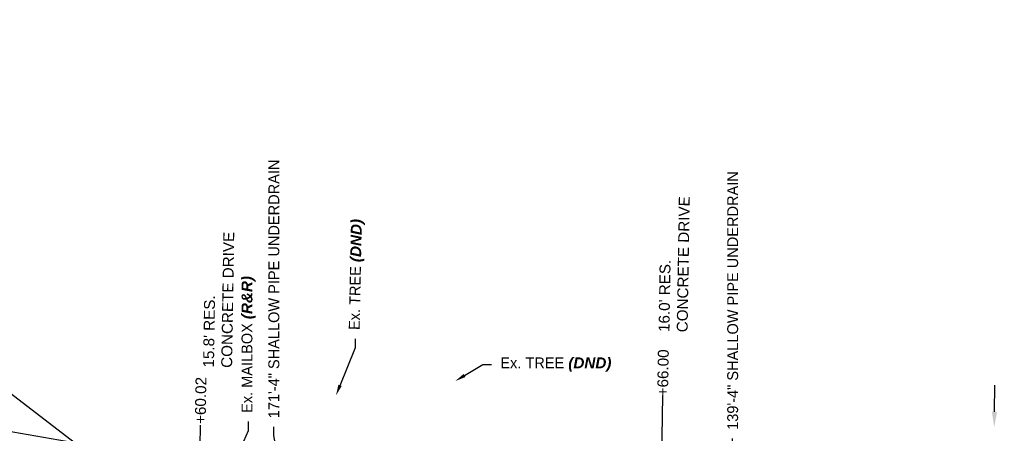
# Model space of a CAD drawing. Header units: feet. Extents: x -492 to 1396016, y -45 to 447288.
# Tile 18 of 31: x 1386223 to 1386449, y 444042 to 444137. Entities that reach past the tile are written whole.
import ezdxf
from ezdxf import colors
from ezdxf.entities.mleader import LeaderData, LeaderLine
from ezdxf.math import Vec2, Vec3

# ---------------------------------------------------------------- set-up
doc = ezdxf.new("R2010")
doc.units = ezdxf.units.FT
doc.header["$MEASUREMENT"] = 0
doc.layers.add('DR_P_Storm_Sewer', color=1, linetype='Continuous', true_color=0xff0000)
for name, color, linetype in [('DR_P_Text', 1, 'Continuous'), ('PV_P_Text', 8, 'Continuous'), ('RD_P_Text', 1, 'Continuous'), ('SC_Scratch4', 7, 'Continuous')]:
    doc.layers.add(name, color=color, linetype=linetype)
doc.styles.add('Slanted-Normal', font='font31.shx', dxfattribs={"height": 0.1})
doc.styles.get("Standard").update_dxf_attribs({"font": 'ARIAL_0.TTF'})

msp = doc.modelspace()

# ---------------------------------------------------------------- linework, layer by layer
at = {"layer": 'DR_P_Storm_Sewer', "linetype": 'ByBlock', "lineweight": -2}
msp.add_lwpolyline([(1386446.75, 444047.03), (1386446.85, 444053.1)], dxfattribs=at)
at = {"layer": 'DR_P_Storm_Sewer'}
msp.add_solid([(1386447.35, 444047.02), (1386446.69, 444043.43), (1386446.15, 444047.04)], dxfattribs=at)
at = {"layer": 'PV_P_Text', "flags": 128}
for points in [[(1386370.6, 444050.77), (1386369.68, 443993.23)], [(1386264.5, 444043.91), (1386263.71, 443994.92)]]:
    msp.add_lwpolyline(points, dxfattribs=at)

# ---------------------------------------------------------------- texts
at = {"layer": 'PV_P_Text', "char_height": 2.5, "attachment_point": 1, "rotation": 89.0862}
for s, width, heights, insert in [("16.0' RES. CONCRETE DRIVE", 34.349, [7.82], (1386369.66, 444065.37, -780.92)), ("15.8' RES. CONCRETE DRIVE", 34.349, [7.82], (1386265.13, 444057.2, -780.92)), ('+66.00', 20.4215, [0], (1386369.34, 444050.59, 782.67)), ('+60.02', 20.4215, [0], (1386263.24, 444044.25, -1560.59))]:
    msp.add_mtext_dynamic_manual_height_columns(s, width=width, gutter_width=10, heights=heights, dxfattribs=dict(at, insert=insert))

# ---------------------------------------------------------------- leaders
at = {"layer": 'DR_P_Text'}
ml = msp.add_multileader_mtext('Standard', dxfattribs=at)
ml.set_content('Ex. 4" GAS AS PER PLAN {\\fArial|b1|i1|c0|p34;(DND)}', color=256, style='Slanted-Normal')
ml.set_leader_properties()
ml.build(insert=Vec2(0, 0))
ml.multileader.update_dxf_attribs({"text_right_attachment_type": 3, "dogleg_length": 0.1, "arrow_head_size": 2.5, "scale": 20})
ctx = ml.context
ctx.base_point, ctx.scale, ctx.char_height, ctx.arrow_head_size, ctx.plane_origin = Vec3(1386504.19, 444056.53), 20, 2.5, 2.5, Vec3(1386460.42, 444044.5)
ctx.right_attachment, ctx.text_align_type = 3, 2
notes = []
notes.append((ctx, [(0, (1, 1, 0), (1386539.33, 444052.32), (-1, 0), 2, [(0, [(1386540, 444032.55)], 0, [])])]))
ctx.mtext.insert, ctx.mtext.width, ctx.mtext.alignment, ctx.mtext.flow_direction = Vec3(1386535.33, 444058.14), 30.0291, 3, 5
at = {"layer": 'RD_P_Text'}
ml = msp.add_multileader_mtext('Standard', dxfattribs=at)
ml.set_content('Ex. TREE {\\fArial|b1|i1|c0|p34;(DND)}', color=256, style='Slanted-Normal')
ml.set_leader_properties()
ml.build(insert=Vec2(0, 0))
ml.multileader.update_dxf_attribs({"text_right_attachment_type": 3, "dogleg_length": 0.1, "arrow_head_size": 2.5, "scale": 20})
ctx = ml.context
ctx.base_point, ctx.scale, ctx.char_height, ctx.arrow_head_size, ctx.plane_origin, ctx.plane_x_axis, ctx.plane_y_axis = Vec3(1386300.15, 444063.8, 784.94), 20, 2.5, 2.5, Vec3(1386338.03, 444035.44, 784.94), Vec3(0.020219, 0.999796), Vec3(-0.999796, 0.020219)
ctx.right_attachment = 3
notes.append((ctx, [(1, (1, 1, 0), (1386300.11, 444061.8, 784.94), (0.020219, 0.999796), 2, [(0, [(1386295.64, 444050.77, 784.94)], 0, [])])]))
ctx.mtext.insert, ctx.mtext.text_direction, ctx.mtext.rotation, ctx.mtext.flow_direction = Vec3(1386298.57, 444065.83, 784.94), Vec3(0.020219, 0.999796), 1.550575, 5
ml = msp.add_multileader_mtext('Standard', dxfattribs=at)
ml.set_content('Ex. TREE {\\fArial|b1|i1|c0|p34;(DND)}', color=256, style='Slanted-Normal')
ml.set_leader_properties()
ml.build(insert=Vec2(0, 0))
ml.multileader.update_dxf_attribs({"text_right_attachment_type": 3, "dogleg_length": 0.1, "arrow_head_size": 2.5, "scale": 20})
ctx = ml.context
ctx.base_point, ctx.scale, ctx.char_height, ctx.arrow_head_size, ctx.plane_origin = Vec3(1386177.53, 444058.3, 783.51), 20, 2.5, 2.5, Vec3(1386253.65, 444028.88, 783.51)
ctx.right_attachment, ctx.text_align_type = 3, 2
notes.append((ctx, [(0, (1, 1, 0), (1386211.81, 444058.26, 783.51), (-1, 0), 2, [(1, [(1386211.26, 444044.22, 783.51), (1386235.53, 444039.97, 783.51)], 0, [])])]))
ctx.mtext.insert, ctx.mtext.alignment, ctx.mtext.flow_direction = Vec3(1386207.81, 444059.92, 783.51), 3, 5
ml = msp.add_multileader_mtext('Standard', dxfattribs=at)
ml.set_content('Ex. TREE {\\fArial|b1|i1|c0|p34;(DND)}', color=256, style='Slanted-Normal')
ml.set_leader_properties()
ml.build(insert=Vec2(0, 0))
ml.multileader.update_dxf_attribs({"text_right_attachment_type": 3, "dogleg_length": 0.1, "arrow_head_size": 2.5, "scale": 20})
ctx = ml.context
ctx.base_point, ctx.scale, ctx.char_height, ctx.arrow_head_size, ctx.plane_origin = Vec3(1386331.35, 444057.88, 784.36), 20, 2.5, 2.5, Vec3(1386365.41, 444038.74, 784.36)
ctx.right_attachment = 3
notes.append((ctx, [(1, (1, 1, 0), (1386329.35, 444057.88, 784.36), (1, 0), 2, [(0, [(1386323.01, 444054.07, 784.36)], 0, [])])]))
ctx.mtext.insert, ctx.mtext.flow_direction = Vec3(1386333.35, 444059.5, 784.36), 5
at = {"layer": 'SC_Scratch4'}
ml = msp.add_multileader_mtext('Standard', dxfattribs=at)
ml.set_content('Ex. MAILBOX {\\fArial|b1|i1|c0|p34;(R&R)}', color=256, style='Slanted-Normal')
ml.set_leader_properties()
ml.build(insert=Vec2(0, 0))
ml.multileader.update_dxf_attribs({"text_right_attachment_type": 3, "dogleg_length": 0.1, "arrow_head_size": 2.5, "scale": 20})
ctx = ml.context
ctx.base_point, ctx.scale, ctx.char_height, ctx.arrow_head_size, ctx.plane_origin, ctx.plane_x_axis, ctx.plane_y_axis = Vec3(1386275.58, 444044.75, 782.84), 20, 2.5, 2.5, Vec3(1386272.9, 444036.76, 782.84), Vec3(0, 1), Vec3(-1, 0)
ctx.right_attachment = 3
notes.append((ctx, [(0, (1, 1, 0), (1386275.58, 444042.75, 782.84), (0, 1), 2, [(0, [(1386272.9, 444036.76, 782.84)], 0, [])])]))
ctx.mtext.insert, ctx.mtext.text_direction, ctx.mtext.rotation, ctx.mtext.width, ctx.mtext.flow_direction = Vec3(1386273.96, 444046.75, 782.84), Vec3(0, 1), 1.570796, 35.5433, 5
ml = msp.add_multileader_mtext('Standard', dxfattribs=at)
ml.set_content('171\'-4" SHALLOW PIPE UNDERDRAIN', color=256, style='Slanted-Normal')
ml.set_leader_properties()
ml.build(insert=Vec2(0, 0))
ml.multileader.update_dxf_attribs({"text_right_attachment_type": 3, "dogleg_length": 0.1, "arrow_head_size": 2.5, "scale": 20})
ctx = ml.context
ctx.base_point, ctx.scale, ctx.char_height, ctx.arrow_head_size, ctx.plane_origin, ctx.plane_x_axis, ctx.plane_y_axis = Vec3(1386281.38, 444043.53), 20, 2.5, 2.5, Vec3(1386287.17, 444009.04), Vec3(0, 1), Vec3(-1, 0)
ctx.right_attachment = 3
notes.append((ctx, [(0, (1, 1, 0), (1386281.38, 444041.53), (0, 1), 2, [(0, [(1386287.17, 444009.04)], 0, [])])]))
ctx.mtext.insert, ctx.mtext.text_direction, ctx.mtext.rotation, ctx.mtext.flow_direction = Vec3(1386280.13, 444045.53), Vec3(0, 1), 1.570796, 5
ml = msp.add_multileader_mtext('Standard', dxfattribs=at)
ml.set_content('139\'-4" SHALLOW PIPE UNDERDRAIN', color=256, style='Slanted-Normal')
ml.set_leader_properties()
ml.build(insert=Vec2(0, 0))
ml.multileader.update_dxf_attribs({"text_right_attachment_type": 3, "dogleg_length": 0.1, "arrow_head_size": 2.5, "scale": 20})
ctx = ml.context
ctx.base_point, ctx.scale, ctx.char_height, ctx.arrow_head_size, ctx.plane_origin, ctx.plane_x_axis, ctx.plane_y_axis = Vec3(1386386.67, 444040.86), 20, 2.5, 2.5, Vec3(1386385.34, 444007.48), Vec3(0, 1), Vec3(-1, 0)
ctx.right_attachment = 3
notes.append((ctx, [(0, (1, 1, 0), (1386386.67, 444038.86), (0, 1), 2, [(0, [(1386385.34, 444007.48)], 0, [])])]))
ctx.mtext.insert, ctx.mtext.text_direction, ctx.mtext.rotation, ctx.mtext.flow_direction = Vec3(1386385.42, 444042.86), Vec3(0, 1), 1.570796, 5
for ctx, leaders in notes:
    for number, flags, end, landing, length, lines in leaders:
        leader = LeaderData()
        leader.index, (leader.has_last_leader_line, leader.has_dogleg_vector, leader.attachment_direction) = number, flags
        leader.last_leader_point, leader.dogleg_vector, leader.dogleg_length = Vec3(end), Vec3(landing), length
        for number, points, colour, breaks in lines:
            line = LeaderLine()
            line.index, line.vertices, line.color, line.breaks = number, Vec3.list(points), colors.encode_raw_color(colour), breaks
            leader.lines.append(line)
        ctx.leaders.append(leader)

doc.saveas('drawing.dxf')
